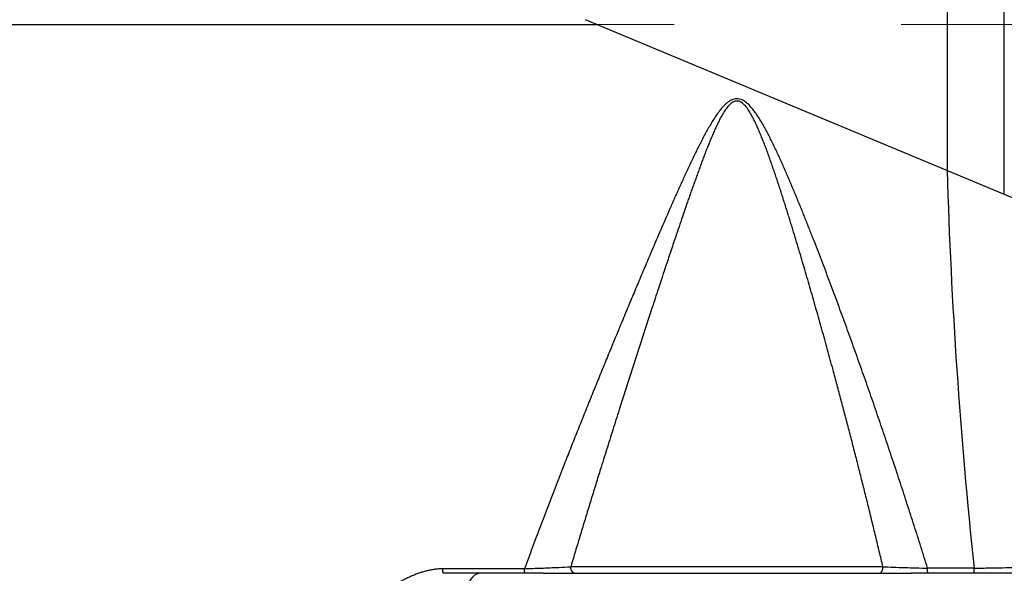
# Model space of a CAD drawing. Header units: millimetres. Extents: x 0 to 1300, y 0 to 891.
# Tile 87 of 119: x 348.57 to 363.63, y 452.47 to 460.94. Entities that reach past the tile are written whole.
import ezdxf

# ---------------------------------------------------------------- set-up
doc = ezdxf.new("R2010")
doc.units = ezdxf.units.MM
doc.header["$LTSCALE"] = 0.54643
doc.linetypes.add('CENTER', pattern=[50.8, 31.75, -6.35, 6.35, -6.35])
for name, color, linetype in [('NoLayerName_001', 7, 'Continuous'), ('NoLayerName_003', 7, 'Continuous'), ('NoLayerName_006', 7, 'Continuous')]:
    doc.layers.add(name, color=color, linetype=linetype)
doc.styles.get("Standard").update_dxf_attribs({"font": 'txt', "bigfont": 'extfont2'})
doc.dimstyles.get("Standard").update_dxf_attribs({"dimtxt": 2.5, "dimasz": 2.5, "dimexe": 1, "dimexo": 1, "dimtad": 1, "dimdec": 3, "dimzin": 0, "dimdsep": 46, "dimtxsty": 'Standard', "dimcen": 2.5, "dimadec": 3, "dimazin": 0, "dimtfac": 0.75, "dimtdec": 3, "dimtmove": 0, "dimatfit": 3, "dimfxl": 1, "dimarcsym": 0})

# ---------------------------------------------------------------- blocks, each defined once
blk = doc.blocks.new('_OPEN30')
at = {"color": 0, "linetype": 'ByBlock', "lineweight": -2}
for p, q in [((-1, 0.267949), (0, 0)), ((0, 0), (-1, -0.267949)), ((0, 0), (-1, 0))]:
    blk.add_line(p, q, dxfattribs=at)
blk = doc.blocks.new('*D142')
at = {"layer": 'Defpoints', "color": 0}
for p in [(347.035, 543.87), (519.535, 516.37), (347.035, 375.843)]:
    blk.add_point(p, dxfattribs=at)
at = {"layer": 'NoLayerName_001', "color": 0, "linetype": 'Continuous', "lineweight": 13}
for p, q in [((347.035, 540.87), (347.035, 372.843)), ((519.535, 513.37), (519.535, 372.843)), ((515.035, 375.843), (351.535, 375.843))]:
    blk.add_line(p, q, dxfattribs=at)
at = {"layer": 'NoLayerName_001', "color": 0, "lineweight": 13, "xscale": 4.5, "yscale": 4.5, "zscale": 4.5, "rotation": 180}
blk.add_blockref('_OPEN30', (347.035, 375.843), dxfattribs=at)
at = {"layer": 'NoLayerName_001', "color": 0, "lineweight": 13, "xscale": 4.5, "yscale": 4.5, "zscale": 4.5}
blk.add_blockref('_OPEN30', (519.535, 375.843), dxfattribs=at)
at = {"layer": 'NoLayerName_001', "color": 0, "lineweight": 13, "insert": (433.285, 385.138), "char_height": 10.5, "attachment_point": 5}
blk.add_mtext('\\W0.8000;１７３', dxfattribs=at)

msp = doc.modelspace()

# ---------------------------------------------------------------- linework, layer by layer
at = {"layer": 'NoLayerName_001', "color": 2, "linetype": 'CENTER', "lineweight": 13}
msp.add_line((306.5345, 460.8696), (417.4345, 460.8696), dxfattribs=at)
at = {"layer": 'NoLayerName_001', "color": 7, "linetype": 'Continuous', "lineweight": 25}
msp.add_line((356.5762, 452.4696), (362.2064, 452.4696), dxfattribs=at)
at = {"layer": 'NoLayerName_003', "color": 7, "linetype": 'Continuous', "lineweight": 25}
for p, q in [((347.5345, 460.8696), (357.3941, 460.8696)), ((387.2334, 448.4117), (357.2234, 460.9408)), ((356.5762, 452.4696), (355.047, 452.4696)), ((364.8357, 452.4696), (362.2064, 452.4696))]:
    msp.add_line(p, q, dxfattribs=at)
at = {"layer": 'NoLayerName_003', "color": 8, "linetype": 'Continuous', "lineweight": 25}
for p, q in [((355.6345, 452.5395), (355.0416, 452.5387)), ((355.6676, 452.5395), (355.6345, 452.5395)), ((356.2911, 452.5404), (355.6676, 452.5395)), ((361.775, 452.5696), (356.9986, 452.5696)), ((362.636, 452.5481), (362.4575, 452.5479)), ((362.9923, 452.5485), (362.636, 452.5481)), ((363.17, 452.5487), (362.9923, 452.5485))]:
    msp.add_line(p, q, dxfattribs=at)
for centre, radius, start, end in [((442.9449, 461.0264), 80.2241, 181.711269, 186.06611), ((355.0436, 451.603), 0.9357, 90.12341, 95.21528), ((355.0253, 492.2044), 39.6842, 271.82794, 272.19571), ((355.1781, 488.3734), 35.8502, 272.1862, 272.62043), ((355.5691, 479.9245), 27.3923, 272.6114, 272.99136), ((363.3982, 494.139), 41.6011, 267.76382, 267.98351), ((363.7759, 505.0866), 52.5552, 267.992, 268.36906), ((363.857, 507.8266), 55.2964, 268.36586, 268.54971), ((362.6531, 502.9598), 50.4137, 270.58753, 270.86435), ((362.8832, 489.1148), 36.5668, 270.83109, 271.43372)]:
    msp.add_arc(centre, radius, start, end, dxfattribs=at)
at = {"layer": 'NoLayerName_003', "color": 7, "linetype": 'Continuous', "lineweight": 25}
msp.add_arc((355.6345, 452.2696), 0.2, 90, 180, dxfattribs=at)
at = {"layer": 'NoLayerName_003', "color": 8, "linetype": 'Continuous', "lineweight": 25}
for points, knots in [([(360.1043, 458.6403), (360.0956, 458.6655), (360.0784, 458.7157), (360.052, 458.791), (360.0252, 458.866), (359.9978, 458.9409), (359.9699, 459.0156), (359.9413, 459.09), (359.9117, 459.1641), (359.8811, 459.2377), (359.8493, 459.3108), (359.8157, 459.3831), (359.7798, 459.4543), (359.7408, 459.5239), (359.6969, 459.5908), (359.6456, 459.6514), (359.5789, 459.7004), (359.4928, 459.696), (359.429, 459.6448), (359.378, 459.5838), (359.3341, 459.517), (359.2946, 459.4477), (359.2581, 459.3768), (359.2237, 459.3048), (359.1909, 459.2322), (359.1593, 459.159), (359.1286, 459.0853), (359.0988, 459.0114), (359.0695, 458.9373), (359.0408, 458.8629), (359.0126, 458.7883), (358.9847, 458.7136), (358.9572, 458.6388), (358.9299, 458.5639), (358.9029, 458.4889), (358.8762, 458.4138), (358.8496, 458.3386), (358.8232, 458.2634), (358.7882, 458.163), (358.7447, 458.0374), (358.7104, 457.9368), (358.6932, 457.8865)], [0, 0, 0, 0, 0.0797255, 0.1594509, 0.2391764, 0.3189035, 0.398634, 0.478364, 0.5580903, 0.6378151, 0.7175449, 0.7972742, 0.8769873, 0.9567655, 1.03653, 1.1162101, 1.1957338, 1.2744539, 1.3540331, 1.4337151, 1.5134878, 1.5932492, 1.672965, 1.7526949, 1.8324255, 1.9121555, 1.9918881, 2.0716173, 2.1513436, 2.2310692, 2.3107947, 2.3905204, 2.4702464, 2.549972, 2.6296973, 2.7094226, 2.7891479, 2.8688732, 2.9485987, 3.1080501, 3.2675014, 3.2675014, 3.2675014, 3.2675014]), ([(360.4722, 458.1793), (360.4613, 458.2056), (360.4397, 458.2582), (360.4068, 458.337), (360.3738, 458.4157), (360.3404, 458.4942), (360.3067, 458.5726), (360.2726, 458.6508), (360.238, 458.7288), (360.203, 458.8066), (360.1675, 458.8842), (360.1314, 458.9615), (360.0945, 459.0384), (360.0568, 459.115), (360.018, 459.191), (359.978, 459.2664), (359.9364, 459.3409), (359.8929, 459.4143), (359.8468, 459.4862), (359.797, 459.5555), (359.7426, 459.6215), (359.6799, 459.6802), (359.6059, 459.7258), (359.5178, 459.7372), (359.436, 459.7056), (359.3683, 459.6528), (359.3095, 459.5906), (359.2568, 459.5233), (359.2081, 459.4532), (359.1623, 459.3812), (359.1187, 459.3078), (359.0767, 459.2335), (359.0361, 459.1585), (358.9965, 459.0829), (358.9578, 459.0068), (358.9198, 458.9304), (358.8824, 458.8538), (358.8455, 458.7768), (358.809, 458.6997), (358.7729, 458.6224), (358.7492, 458.5707), (358.7372, 458.5449)], [0, 0, 0, 0, 0.0853255, 0.170651, 0.2559765, 0.3413021, 0.4266279, 0.5119542, 0.5972805, 0.6826065, 0.7679324, 0.8532588, 0.9385876, 1.0239217, 1.1092542, 1.1945833, 1.2799135, 1.3652355, 1.4505732, 1.5359463, 1.6211771, 1.7067926, 1.7928691, 1.877711, 1.962776, 2.0482685, 2.1338381, 2.2191069, 2.3044497, 2.3897901, 2.4751118, 2.5604396, 2.6457789, 2.7311175, 2.8164461, 2.901771, 2.9870958, 3.0724216, 3.1577484, 3.2430747, 3.3284003, 3.3284003, 3.3284003, 3.3284003]), ([(361.775, 452.5696), (361.7566, 452.6471), (361.7199, 452.8023), (361.664, 453.0349), (361.6076, 453.2673), (361.5506, 453.4996), (361.4931, 453.7317), (361.4349, 453.9637), (361.3761, 454.1956), (361.3168, 454.4273), (361.2568, 454.6588), (361.1963, 454.8902), (361.1352, 455.1215), (361.0735, 455.3526), (361.0182, 455.5578), (360.9693, 455.7373), (360.9272, 455.8911), (360.8847, 456.0448), (360.842, 456.1984), (360.799, 456.352), (360.7557, 456.5054), (360.7121, 456.6588), (360.6681, 456.8121), (360.6239, 456.9652), (360.5792, 457.1183), (360.5342, 457.2713), (360.4888, 457.4241), (360.4429, 457.5768), (360.4043, 457.704), (360.3732, 457.8056), (360.3497, 457.8818), (360.326, 457.9579), (360.3022, 458.034), (360.2782, 458.1101), (360.2541, 458.186), (360.2297, 458.262), (360.2052, 458.3378), (360.1804, 458.4136), (360.1553, 458.4893), (360.13, 458.5649), (360.1128, 458.6152), (360.1043, 458.6403)], [0, 0, 0, 0, 0.2391765, 0.4783547, 0.7175343, 0.9567148, 1.1958955, 1.4350761, 1.674256, 1.9134348, 2.152612, 2.3917883, 2.6309641, 2.8701401, 3.1093167, 3.2687679, 3.4282191, 3.5876701, 3.7471209, 3.9065716, 4.0660221, 4.2254725, 4.3849231, 4.5443737, 4.7038242, 4.8632748, 5.0227254, 5.1821763, 5.3416275, 5.4213532, 5.5010788, 5.5808042, 5.6605296, 5.740255, 5.8199803, 5.8997056, 5.9794309, 6.0591563, 6.1388818, 6.2186076, 6.2983334, 6.2983334, 6.2983334, 6.2983334]), ([(358.7372, 458.5449), (358.7254, 458.519), (358.7017, 458.4673), (358.6665, 458.3896), (358.6315, 458.3117), (358.5967, 458.2338), (358.5621, 458.1558), (358.5162, 458.0517), (358.4592, 457.9214), (358.3913, 457.7649), (358.3237, 457.6082), (358.2566, 457.4513), (358.1786, 457.2681), (358.0899, 457.0586), (357.9907, 456.8226), (357.8919, 456.5865), (357.7827, 456.3238), (357.6741, 456.061), (357.5659, 455.7979), (357.469, 455.561), (357.3726, 455.3239), (357.2766, 455.0866), (357.181, 454.8491), (357.086, 454.6114), (356.9916, 454.3735), (356.9081, 454.1618), (356.8355, 453.9765), (356.7736, 453.8174), (356.712, 453.6583), (356.6507, 453.499), (356.5898, 453.3396), (356.5292, 453.1801), (356.469, 453.0204), (356.4093, 452.8605), (356.3499, 452.7006), (356.3107, 452.5937), (356.2911, 452.5404)], [0, 0, 0, 0, 0.0853254, 0.1706507, 0.2559761, 0.3413018, 0.4266279, 0.5119541, 0.6826062, 0.8532572, 1.0239077, 1.1945582, 1.3652087, 1.6211847, 1.8771608, 2.133137, 2.3891133, 2.7304151, 2.9863913, 3.2423674, 3.4983435, 3.7543198, 4.0102962, 4.2662726, 4.5222489, 4.7782254, 4.9488765, 5.1195277, 5.290179, 5.4608306, 5.6314828, 5.8021354, 5.9727879, 6.1434399, 6.3140913, 6.484742, 6.484742, 6.484742, 6.484742]), ([(362.4575, 452.5479), (362.4406, 452.6022), (362.4068, 452.7109), (362.3557, 452.8737), (362.3043, 453.0364), (362.2526, 453.199), (362.2005, 453.3615), (362.1481, 453.5239), (362.0953, 453.6862), (362.0422, 453.8484), (361.9888, 454.0105), (361.935, 454.1725), (361.881, 454.3343), (361.8265, 454.4961), (361.7718, 454.6577), (361.7167, 454.8192), (361.6613, 454.9806), (361.6055, 455.1419), (361.5494, 455.3031), (361.493, 455.4641), (361.4362, 455.6251), (361.3791, 455.7859), (361.3217, 455.9466), (361.2638, 456.1071), (361.2057, 456.2675), (361.1471, 456.4278), (361.0882, 456.588), (361.0288, 456.748), (360.9691, 456.9078), (360.9089, 457.0675), (360.8483, 457.227), (360.7871, 457.3864), (360.7357, 457.519), (360.6943, 457.6249), (360.6631, 457.7043), (360.6318, 457.7837), (360.6002, 457.863), (360.5685, 457.9422), (360.5366, 458.0213), (360.5046, 458.1004), (360.4829, 458.153), (360.4722, 458.1793)], [0, 0, 0, 0, 0.1706512, 0.3413037, 0.5119574, 0.6826119, 0.8532672, 1.0239229, 1.1945788, 1.3652346, 1.5358902, 1.7065453, 1.8771995, 2.0478528, 2.218505, 2.3891565, 2.5598075, 2.7304583, 2.9011093, 3.0717606, 3.2424123, 3.4130641, 3.5837158, 3.7543673, 3.9250186, 4.0956695, 4.2663202, 4.4369709, 4.6076217, 4.7782726, 4.9489235, 5.1195744, 5.2902254, 5.375551, 5.460877, 5.5462031, 5.6315292, 5.7168551, 5.8021809, 5.8875065, 5.972832, 5.972832, 5.972832, 5.972832]), ([(358.6932, 457.8865), (358.6761, 457.8362), (358.6418, 457.7356), (358.5824, 457.5593), (358.5149, 457.3577), (358.431, 457.1055), (358.3394, 456.8279), (358.2317, 456.4997), (358.1165, 456.1459), (357.9937, 455.7667), (357.8717, 455.3872), (357.7585, 455.0328), (357.654, 454.7035), (357.5581, 454.3993), (357.4708, 454.1203), (357.3919, 453.8666), (357.3213, 453.638), (357.2512, 453.4094), (357.1816, 453.1806), (357.1124, 452.9516), (357.0514, 452.7479), (357.0137, 452.6205), (356.9986, 452.5696)], [0, 0, 0, 0, 0.1594506, 0.3189009, 0.5580764, 0.797252, 1.1161528, 1.4350536, 1.83368, 2.2323064, 2.6309323, 3.0295574, 3.3484577, 3.6673597, 3.9862643, 4.2254439, 4.4646234, 4.7038025, 4.9429806, 5.1821576, 5.4213337, 5.5807841, 5.5807841, 5.5807841, 5.5807841]), ([(354.9586, 452.5348), (354.9483, 452.5337), (354.9278, 452.5318), (354.8971, 452.5275), (354.8665, 452.5224), (354.8361, 452.5165), (354.8059, 452.5097), (354.7759, 452.5022), (354.746, 452.4939), (354.7163, 452.485), (354.6869, 452.4753), (354.6576, 452.465), (354.6286, 452.4541), (354.5997, 452.4427), (354.571, 452.4307), (354.5426, 452.4182), (354.5143, 452.4052), (354.4863, 452.3918), (354.4584, 452.3781), (354.4308, 452.3639), (354.4033, 452.3495), (354.3852, 452.3396), (354.3761, 452.3346)], [0, 0, 0, 0, 0.03094199, 0.06189664, 0.09286322, 0.12383805, 0.15481465, 0.18578708, 0.21676137, 0.24774531, 0.27874427, 0.30976145, 0.34079786, 0.37185257, 0.40292272, 0.43400374, 0.46508938, 0.49617189, 0.52724206, 0.55828943, 0.58930228, 0.6202678, 0.6202678, 0.6202678, 0.6202678]), ([(355.047, 452.4696), (355.0466, 452.47), (355.045, 452.4709), (355.0454, 452.4738), (355.0452, 452.4765), (355.045, 452.4792), (355.0447, 452.4815), (355.0444, 452.4837), (355.0441, 452.4858), (355.0438, 452.4878), (355.0435, 452.4899), (355.0433, 452.4921), (355.0431, 452.4943), (355.0429, 452.4966), (355.0428, 452.4989), (355.0427, 452.5013), (355.0426, 452.5037), (355.0425, 452.5077), (355.0423, 452.5163), (355.0419, 452.5248), (355.0418, 452.5318), (355.0417, 452.5341), (355.0416, 452.5364), (355.0416, 452.5379), (355.0416, 452.5387)], [0, 0, 0, 0, 0.001932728, 0.004794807, 0.007741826, 0.010354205, 0.012709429, 0.014886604, 0.016962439, 0.019012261, 0.021108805, 0.023279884, 0.025516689, 0.027808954, 0.030146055, 0.032517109, 0.034911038, 0.037316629, 0.044492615, 0.06073153, 0.063029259, 0.065329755, 0.067635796, 0.06995017, 0.06995017, 0.06995017, 0.06995017]), ([(356.2964, 452.4696), (356.2959, 452.47), (356.2943, 452.4709), (356.2948, 452.474), (356.2946, 452.4767), (356.2944, 452.4794), (356.2942, 452.4819), (356.2938, 452.4841), (356.2935, 452.4862), (356.2932, 452.4883), (356.2929, 452.4904), (356.2927, 452.4927), (356.2925, 452.4949), (356.2923, 452.4973), (356.2922, 452.4996), (356.2921, 452.5021), (356.292, 452.5045), (356.2919, 452.5086), (356.2918, 452.5135), (356.2916, 452.5207), (356.2914, 452.527), (356.2913, 452.5325), (356.2912, 452.5356), (356.2911, 452.538), (356.2911, 452.5396), (356.2911, 452.5404)], [0, 0, 0, 0, 0.001966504, 0.004908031, 0.007935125, 0.010613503, 0.01302448, 0.01525055, 0.01737129, 0.019464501, 0.021605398, 0.023823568, 0.026110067, 0.028454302, 0.030845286, 0.03327174, 0.03572217, 0.038184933, 0.045532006, 0.05033748, 0.059798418, 0.064499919, 0.066853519, 0.069212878, 0.071580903, 0.071580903, 0.071580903, 0.071580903]), ([(357.0628, 452.4696), (357.0607, 452.4698), (357.0564, 452.4699), (357.0503, 452.4716), (357.0443, 452.474), (357.0386, 452.4773), (357.0333, 452.4813), (357.0282, 452.4858), (357.0235, 452.4908), (357.0193, 452.4961), (357.0154, 452.5016), (357.0121, 452.5073), (357.0092, 452.5132), (357.0067, 452.5192), (357.0045, 452.5253), (357.0028, 452.5315), (357.0014, 452.5377), (357.0003, 452.5441), (356.9995, 452.5504), (356.9989, 452.5568), (356.9986, 452.5632), (356.9986, 452.5674), (356.9986, 452.5696)], [0, 0, 0, 0, 0.00631683, 0.01264446, 0.01906555, 0.02561661, 0.03229672, 0.03907654, 0.04590611, 0.05272091, 0.05944911, 0.06606867, 0.07260781, 0.0790919, 0.08554104, 0.09197016, 0.09838925, 0.10480373, 0.11121488, 0.11762021, 0.12401396, 0.13038746, 0.13038746, 0.13038746, 0.13038746]), ([(361.7184, 452.4696), (361.72, 452.4697), (361.7234, 452.4698), (361.7283, 452.4711), (361.733, 452.473), (361.7374, 452.4754), (361.7416, 452.4782), (361.7455, 452.4815), (361.749, 452.485), (361.7522, 452.4888), (361.7552, 452.4929), (361.7578, 452.4972), (361.7602, 452.5017), (361.7624, 452.5062), (361.7644, 452.5109), (361.7662, 452.5157), (361.7678, 452.5205), (361.7693, 452.5253), (361.7705, 452.5301), (361.7716, 452.535), (361.7726, 452.5399), (361.7734, 452.5448), (361.774, 452.5497), (361.7745, 452.5547), (361.7749, 452.5596), (361.7751, 452.5646), (361.7751, 452.5679), (361.7751, 452.5696)], [0, 0, 0, 0, 0.00496679, 0.00997812, 0.01504238, 0.02013168, 0.0251936, 0.03020521, 0.03519701, 0.04019391, 0.04521099, 0.05025445, 0.05532281, 0.06040806, 0.06549678, 0.07057126, 0.07562081, 0.08064869, 0.08565889, 0.09065504, 0.09564031, 0.1006175, 0.10558898, 0.11055675, 0.11552243, 0.12048727, 0.12545216, 0.12545216, 0.12545216, 0.12545216]), ([(362.4621, 452.4696), (362.4616, 452.4701), (362.4599, 452.4712), (362.4607, 452.4745), (362.4607, 452.4776), (362.4606, 452.4807), (362.4604, 452.4834), (362.4601, 452.4858), (362.4597, 452.4882), (362.4594, 452.4904), (362.4591, 452.4928), (362.4588, 452.4952), (362.4586, 452.4977), (362.4585, 452.5003), (362.4584, 452.5029), (362.4583, 452.5056), (362.4583, 452.5083), (362.4582, 452.5119), (362.4582, 452.5155), (362.4582, 452.5191), (362.4581, 452.5218), (362.4581, 452.5253), (362.4579, 452.5305), (362.4578, 452.5357), (362.4577, 452.5401), (362.4577, 452.5427), (362.4576, 452.5453), (362.4576, 452.547), (362.4576, 452.5479)], [0, 0, 0, 0, 0.002105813, 0.005424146, 0.008832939, 0.011820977, 0.014489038, 0.016937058, 0.019259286, 0.021545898, 0.023884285, 0.026313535, 0.028824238, 0.031404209, 0.034040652, 0.036720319, 0.039429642, 0.042154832, 0.047597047, 0.050288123, 0.052954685, 0.055600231, 0.060842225, 0.068634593, 0.071227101, 0.073822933, 0.076425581, 0.079038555, 0.079038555, 0.079038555, 0.079038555]), ([(363.1745, 452.4696), (363.174, 452.4701), (363.1723, 452.4712), (363.1731, 452.4746), (363.173, 452.4777), (363.173, 452.4808), (363.1728, 452.4835), (363.1725, 452.486), (363.1721, 452.4884), (363.1718, 452.4907), (363.1715, 452.493), (363.1712, 452.4955), (363.171, 452.498), (363.1709, 452.5006), (363.1708, 452.5032), (363.1707, 452.506), (363.1707, 452.5087), (363.1706, 452.5123), (363.1706, 452.516), (363.1706, 452.5196), (363.1705, 452.5223), (363.1705, 452.5259), (363.1704, 452.5312), (363.1702, 452.5364), (363.1702, 452.5408), (363.1701, 452.5434), (363.1701, 452.5461), (363.17, 452.5478), (363.17, 452.5487)], [0, 0, 0, 0, 0.00213209, 0.005475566, 0.008915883, 0.011934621, 0.014632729, 0.017110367, 0.019461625, 0.021776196, 0.024141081, 0.026596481, 0.029133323, 0.031739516, 0.034402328, 0.037108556, 0.039844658, 0.042596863, 0.048093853, 0.050812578, 0.053506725, 0.056179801, 0.061476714, 0.069351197, 0.071971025, 0.074594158, 0.077224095, 0.079864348, 0.079864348, 0.079864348, 0.079864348])]:
    msp.add_open_spline(points, degree=3, knots=knots, dxfattribs=at)
at = {"layer": 'NoLayerName_006', "color": 8, "linetype": 'Continuous', "lineweight": 25}
for p, q in [((362.7572, 462.1696), (362.7572, 458.6305)), ((363.6232, 462.1696), (363.6232, 458.2689))]:
    msp.add_line(p, q, dxfattribs=at)

# ---------------------------------------------------------------- dimensions: what is measured, and where the dimension line sits
at = {"layer": 'NoLayerName_001', "color": 3, "linetype": 'Continuous', "lineweight": 13}
dim = msp.add_linear_dim(base=(347.0345, 375.8435), p1=(519.5345, 516.3696), p2=(347.0345, 543.8696), angle=180, text='\\W0.8000;１７３', dimstyle='Standard', override={"dimtxt": 10.5, "dimasz": 4.5, "dimexe": 3, "dimexo": 3, "dimgap": 3, "dimzin": 8, "dimblk": 'OPEN30', "dimclrd": 0, "dimclre": 0, "dimclrt": 0, "dimtp": 0, "dimtm": 0, "dimlwd": 13, "dimlwe": 13}, dxfattribs=at)
dim.commit()
dim.dimension.update_dxf_attribs({"geometry": '*D142', "text_midpoint": (433.2845, 375.8435), "dimtype": 160})

doc.saveas('drawing.dxf')
